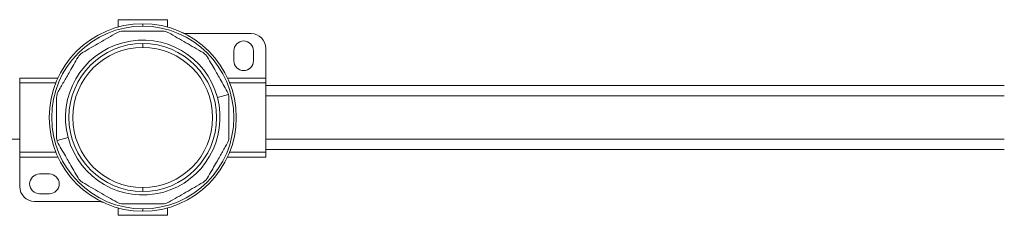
# Model space of a CAD drawing. Header units: millimetres. Extents: x -445 to 1926, y -59 to 420.
# Tile 15 of 44: x -113 to 87, y 380 to 420. Entities that reach past the tile are written whole.
import ezdxf

# ---------------------------------------------------------------- set-up
doc = ezdxf.new("R2010")
doc.units = ezdxf.units.MM
doc.linetypes.add('SLD-Solid', pattern=[0])

msp = doc.modelspace()

# ---------------------------------------------------------------- linework, layer by layer
at = {"color": 7, "linetype": 'SLD-Solid', "lineweight": 18}
for p, q in [((-93.19, 419.94), (-83.19, 419.94)), ((-93.19, 418.49), (-93.19, 419.94)), ((-93.11, 418.49), (-93.19, 418.49)), ((-93.19, 418.47), (-93.19, 418.49)), ((-88.19, 418.64), (-88.19, 419.14)), ((-83.19, 418.49), (-83.26, 418.49)), ((-83.19, 419.94), (-83.19, 418.49)), ((-83.19, 418.49), (-83.19, 418.47)), ((-79.24, 417.14), (-66.19, 417.14)), ((-88.19, 414.34), (-88.19, 415.14)), ((-63.19, 414.14), (-63.19, 408.14)), ((-69.69, 413.64), (-69.69, 411.64)), ((-65.69, 411.64), (-65.69, 413.64)), ((-105.42, 408.14), (-113.19, 408.14)), ((-113.19, 407.14), (-113.19, 408.14)), ((-63.19, 408.14), (-70.95, 408.14)), ((-63.19, 408.14), (-63.19, 407.14)), ((-113.19, 407.14), (-113.19, 393.14)), ((-105.85, 407.14), (-113.19, 407.14)), ((-63.19, 407.14), (-70.52, 407.14)), ((-63.19, 407.14), (-63.19, 393.14)), ((86.81, 406.64), (-63.19, 406.64)), ((-73.03, 404.2), (-70.77, 404.81)), ((86.81, 404.52), (-63.19, 404.52)), ((-103.34, 396.08), (-105.6, 395.48)), ((-113.19, 395.77), (-184.6, 395.77)), ((86.81, 395.77), (-63.19, 395.77)), ((-105.85, 393.14), (-113.19, 393.14)), ((-113.19, 392.14), (-113.19, 393.14)), ((-105.42, 392.14), (-113.19, 392.14)), ((-113.16, 386.14), (-113.16, 392.14)), ((-63.19, 392.14), (-70.95, 392.14)), ((-63.19, 393.14), (-70.52, 393.14)), ((-63.19, 393.64), (86.81, 393.64)), ((-63.19, 393.14), (-63.19, 392.14)), ((-107.16, 388.7), (-109.16, 388.7)), ((-109.16, 384.7), (-107.16, 384.7)), ((-88.19, 385.94), (-88.19, 385.14)), ((-97.13, 383.14), (-110.16, 383.14)), ((-93.19, 381.81), (-93.19, 381.79)), ((-93.19, 381.79), (-93.11, 381.79)), ((-93.19, 380.34), (-93.19, 381.79)), ((-83.19, 380.34), (-93.19, 380.34)), ((-88.19, 381.64), (-88.19, 381.14)), ((-83.26, 381.79), (-83.19, 381.79)), ((-83.19, 381.79), (-83.19, 381.81)), ((-83.19, 381.79), (-83.19, 380.34))]:
    msp.add_line(p, q, dxfattribs=at)
for centre, radius, start, end in [((-88.19, 400.14), 19, 90, 270), ((-88.19, 400.14), 18.5, 90, 270), ((-88.19, 400.14), 19, 270, 90), ((-88.19, 400.14), 18.5, 270, 90), ((-79.24, 419.14), 2, 244.7912, 270), ((-66.19, 414.14), 3, 0, 90), ((-88.19, 400.14), 15.69, 15, 195), ((-88.19, 400.14), 15, 90, 270), ((-88.19, 400.14), 14.2, 90, 270), ((-88.19, 400.14), 15, 270, 90), ((-88.19, 400.14), 14.2, 270, 90), ((-67.69, 413.64), 2, 0, 180), ((-67.69, 411.64), 2, 180, 0), ((-88.19, 400.14), 15.69, 195, 15), ((-109.16, 386.7), 2, 90, 270), ((-107.16, 386.7), 2, 270, 90), ((-110.16, 386.14), 3, 180, 270), ((-97.13, 381.14), 2, 64.7808, 90)]:
    msp.add_arc(centre, radius, start, end, dxfattribs=at)
for points, knots in [([(-100.42, 413.29), (-99.26, 413.96), (-96.94, 415.3), (-94.62, 416.64), (-93.45, 417.31)], [0, 0, 0, 0, 0.499632, 1, 1, 1, 1]), ([(-92.2, 417.64), (-90.87, 417.64), (-88.19, 417.64), (-85.51, 417.64), (-84.17, 417.64)], [0, 0, 0, 0, 0.499933, 1, 1, 1, 1]), ([(-82.92, 417.31), (-81.76, 416.64), (-79.43, 415.3), (-77.11, 413.96), (-75.95, 413.29)], [0, 0, 0, 0, 0.500234, 1, 1, 1, 1]), ([(-105.35, 405.41), (-105.17, 405.72), (-104.81, 406.35), (-104.25, 407.32), (-103.64, 408.37), (-102.95, 409.56), (-102.16, 410.93), (-101.62, 411.88), (-101.33, 412.37)], [0, 0, 0, 0, 0.135419, 0.274991, 0.415244, 0.585607, 0.785782, 1, 1, 1, 1]), ([(-75.04, 412.37), (-74.76, 411.88), (-74.21, 410.93), (-73.41, 409.56), (-72.35, 407.72), (-71.57, 406.37), (-71.02, 405.41)], [0, 0, 0, 0, 0.21393, 0.414834, 0.587057, 1, 1, 1, 1]), ([(-105.69, 396.12), (-105.69, 396.48), (-105.69, 397.21), (-105.69, 398.32), (-105.69, 399.54), (-105.69, 400.92), (-105.69, 402.5), (-105.69, 403.59), (-105.69, 404.16)], [0, 0, 0, 0, 0.135414, 0.274984, 0.415234, 0.58558, 0.78576, 1, 1, 1, 1]), ([(-70.77, 404.81), (-70.81, 404.92), (-70.87, 405.14), (-70.97, 405.33), (-71.02, 405.41)], [0, 0, 0, 0, 0.54545, 1, 1, 1, 1]), ([(-70.69, 404.16), (-70.69, 404.29), (-70.7, 404.5), (-70.75, 404.72), (-70.77, 404.81)], [0, 0, 0, 0, 0.573868, 1, 1, 1, 1]), ([(-70.69, 404.16), (-70.69, 403.8), (-70.69, 403.08), (-70.69, 401.96), (-70.69, 400.75), (-70.69, 399.37), (-70.69, 397.79), (-70.69, 396.69), (-70.69, 396.12)], [0, 0, 0, 0, 0.135414, 0.274984, 0.415234, 0.58558, 0.78576, 1, 1, 1, 1]), ([(-105.69, 396.12), (-105.68, 396), (-105.67, 395.78), (-105.62, 395.57), (-105.6, 395.48)], [0, 0, 0, 0, 0.5738678, 1, 1, 1, 1]), ([(-105.6, 395.48), (-105.56, 395.36), (-105.5, 395.15), (-105.4, 394.96), (-105.35, 394.87)], [0, 0, 0, 0, 0.54545, 1, 1, 1, 1]), ([(-101.33, 387.91), (-101.61, 388.4), (-102.16, 389.35), (-102.96, 390.73), (-104.02, 392.57), (-104.8, 393.92), (-105.35, 394.87)], [0, 0, 0, 0, 0.21393, 0.414834, 0.587057, 1, 1, 1, 1]), ([(-71.02, 394.87), (-71.2, 394.56), (-71.56, 393.93), (-72.12, 392.97), (-72.73, 391.92), (-73.42, 390.72), (-74.21, 389.35), (-74.76, 388.4), (-75.04, 387.91)], [0, 0, 0, 0, 0.135419, 0.274991, 0.415244, 0.585607, 0.785782, 1, 1, 1, 1]), ([(-93.45, 382.98), (-94.62, 383.65), (-96.94, 384.99), (-99.26, 386.33), (-100.42, 387)], [0, 0, 0, 0, 0.500234, 1, 1, 1, 1]), ([(-75.95, 387), (-77.11, 386.33), (-79.43, 384.99), (-81.76, 383.65), (-82.92, 382.98)], [0, 0, 0, 0, 0.499632, 1, 1, 1, 1]), ([(-84.17, 382.64), (-85.51, 382.64), (-88.19, 382.64), (-90.86, 382.64), (-92.2, 382.64)], [0, 0, 0, 0, 0.499933, 1, 1, 1, 1])]:
    msp.add_open_spline(points, degree=3, knots=knots, dxfattribs=at)
for points in [[(-92.2, 417.64), (-92.42, 417.63), (-92.86, 417.6), (-93.26, 417.4), (-93.45, 417.31)], [(-82.92, 417.31), (-83.11, 417.4), (-83.51, 417.6), (-83.95, 417.63), (-84.17, 417.64)], [(-100.42, 413.29), (-100.6, 413.17), (-100.96, 412.92), (-101.21, 412.56), (-101.33, 412.37)], [(-75.04, 412.37), (-75.16, 412.56), (-75.41, 412.92), (-75.77, 413.17), (-75.95, 413.29)], [(-105.35, 405.41), (-105.45, 405.21), (-105.64, 404.82), (-105.67, 404.38), (-105.69, 404.16)], [(-71.02, 394.87), (-70.92, 395.07), (-70.73, 395.47), (-70.7, 395.9), (-70.69, 396.12)], [(-101.33, 387.91), (-101.21, 387.73), (-100.96, 387.36), (-100.6, 387.12), (-100.42, 387)], [(-75.95, 387), (-75.77, 387.12), (-75.41, 387.36), (-75.16, 387.73), (-75.04, 387.91)], [(-93.45, 382.98), (-93.26, 382.88), (-92.86, 382.69), (-92.42, 382.66), (-92.2, 382.64)], [(-84.17, 382.64), (-83.95, 382.66), (-83.51, 382.69), (-83.11, 382.88), (-82.92, 382.98)]]:
    msp.add_open_spline(points, degree=3, dxfattribs=at)

doc.saveas('drawing.dxf')
